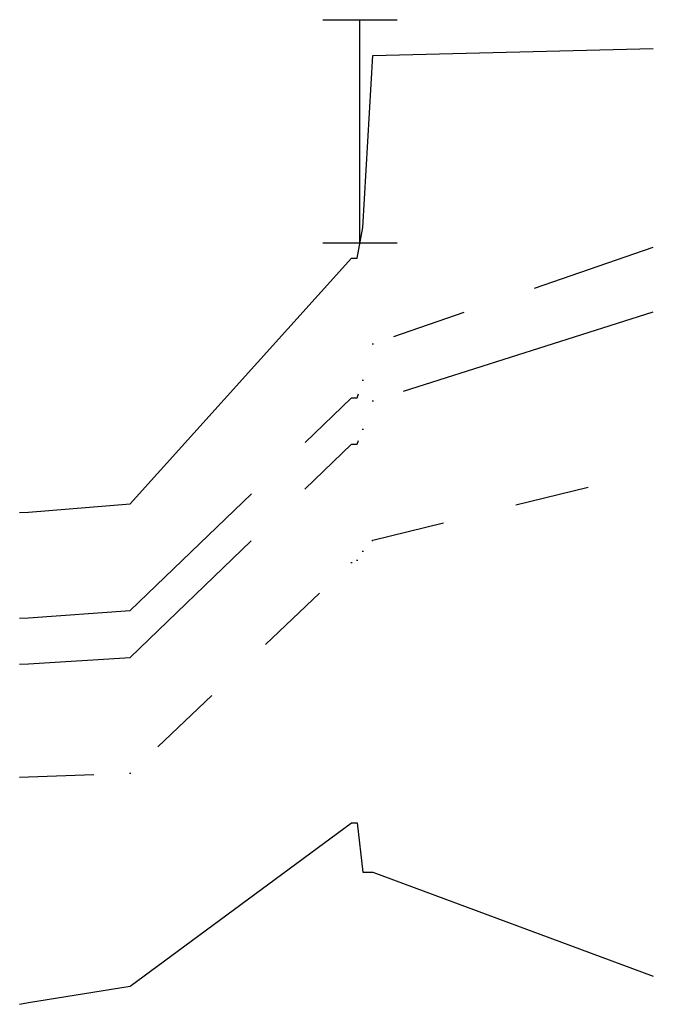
# Model space of a CAD drawing. Header units: inches. Extents: x -55 to 252, y 12 to 170.
# Tile 9 of 12: x 91.887 to 92.739, y 80.924 to 82.247. Entities that reach past the tile are written whole.
import ezdxf

# ---------------------------------------------------------------- set-up
doc = ezdxf.new("R2010")
doc.units = ezdxf.units.IN
doc.header["$LTSCALE"] = 0.3
doc.header["$MEASUREMENT"] = 0
for name, pattern in [('CENTER', [2, 1.25, -0.25, 0.25, -0.25]), ('HIDDEN', [0.375, 0.25, -0.125]), ('PHANTOM', [2.5, 1.25, -0.25, 0.25, -0.25, 0.25, -0.25])]:
    doc.linetypes.add(name, pattern=pattern)
doc.layers.get('0').update_dxf_attribs({"color": 3, "plot": 0})
for name, color, linetype in [('STREAM', 5, 'Continuous'), ('STRUCTURE', 30, 'Continuous'), ('WS10', 4, 'HIDDEN'), ('WS100', 5, 'PHANTOM'), ('WS50', 1, 'CENTER'), ('WS500', 1, 'Continuous')]:
    doc.layers.add(name, color=color, linetype=linetype)

# ---------------------------------------------------------------- blocks, each defined once
blk = doc.blocks.new('bar')
blk.add_line((-0.05, 0), (0.05, 0))

msp = doc.modelspace()

# ---------------------------------------------------------------- linework, layer by layer
at = {"layer": 'STREAM', "elevation": 10, "flags": 128}
msp.add_lwpolyline([(91.8868, 80.9237), (91.8985, 80.9261), (92.0354, 80.9481), (92.0354, 80.9481), (92.3331, 81.1675), (92.3406, 81.1675), (92.3481, 81.1015), (92.3615, 81.1015), (92.7387, 80.9615)], dxfattribs=at)
at = {"layer": 'STRUCTURE'}
msp.add_line((92.3443, 81.9472, 10), (92.3443, 82.2472, 10), dxfattribs=at)
at = {"layer": 'WS10', "elevation": 10, "flags": 128}
msp.add_lwpolyline([(91.8868, 81.2289), (91.8985, 81.2293), (91.8985, 81.2293), (92.0354, 81.2343), (92.0354, 81.2343), (92.3331, 81.5174), (92.3331, 81.5174), (92.3406, 81.5207), (92.3406, 81.5207), (92.3481, 81.5327), (92.3481, 81.5327), (92.3615, 81.5477), (92.3615, 81.5477), (92.7387, 81.6402)], dxfattribs=at)
at = {"layer": 'WS100', "elevation": 10, "flags": 128}
msp.add_lwpolyline([(91.8868, 81.4428), (91.8985, 81.4432), (91.8985, 81.4432), (92.0354, 81.4532), (92.0354, 81.4532), (92.3331, 81.7387), (92.3331, 81.7387), (92.3406, 81.7387), (92.3406, 81.7387), (92.3481, 81.7627), (92.3481, 81.7627), (92.3615, 81.8117), (92.3615, 81.8117), (92.7387, 81.9413)], dxfattribs=at)
at = {"layer": 'WS50', "elevation": 10, "flags": 128}
msp.add_lwpolyline([(91.8868, 81.3808), (91.8985, 81.3812), (91.8985, 81.3812), (92.0354, 81.3899), (92.0354, 81.3899), (92.3331, 81.6767), (92.3331, 81.6767), (92.3406, 81.6767), (92.3406, 81.6767), (92.3481, 81.6967), (92.3481, 81.6967), (92.3615, 81.7347), (92.3615, 81.7347), (92.7387, 81.8547)], dxfattribs=at)
at = {"layer": 'WS500', "elevation": 10}
msp.add_lwpolyline([(91.8868, 81.5848), (91.8985, 81.5852), (91.8985, 81.5852), (92.0354, 81.5962), (92.0354, 81.5962), (92.3331, 81.9267), (92.3331, 81.9267), (92.3406, 81.9267), (92.3406, 81.9267), (92.3481, 81.9677), (92.3481, 81.9677), (92.3615, 82.1992), (92.3615, 82.1992), (92.7387, 82.2084)], dxfattribs=at)

# ---------------------------------------------------------------- block references
at = {"layer": 'STRUCTURE'}
for p in [(92.3443, 82.2472, 10), (92.3443, 81.9472, 10)]:
    msp.add_blockref('bar', p, dxfattribs=at)

doc.saveas('drawing.dxf')
